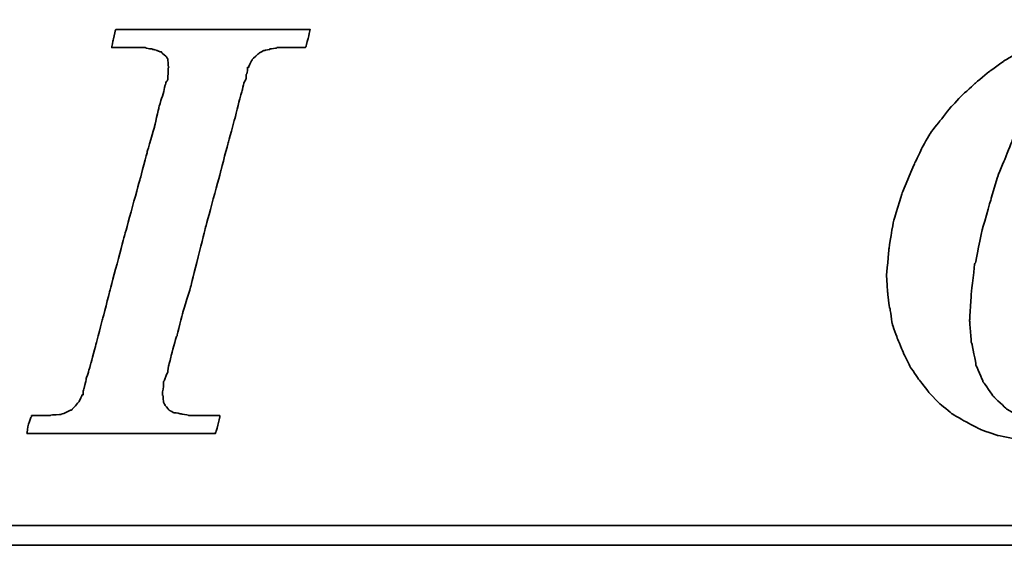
# Model space of a CAD drawing. Header units: millimetres. Extents: x 423 to 724, y 91 to 204.
# Tile 31 of 52: x 655.93 to 661.48, y 125.49 to 128.46. Entities that reach past the tile are written whole.
import ezdxf

# ---------------------------------------------------------------- set-up
doc = ezdxf.new("R2010")
doc.units = ezdxf.units.MM
doc.layers.add('DIM', color=4, linetype='Continuous')
doc.layers.add('layer 1', color=7, linetype='Continuous')

# ---------------------------------------------------------------- blocks, each defined once
blk = doc.blocks.new('TBI MOTION logo(完整正式版)')
at = {"layer": 'layer 1', "color": 22, "lineweight": 35}
for points, knots in [([(-11.34375, -6.98375), (-11.34375, -6.98375), (-10.91375, -7.43875), (-10.91375, -7.43875), (-10.91375, -7.43875), (-10.91375, -7.43875), (-10.38625, -7.87125), (-10.38625, -7.87125), (-10.38625, -7.87125), (-10.38625, -7.87125), (-9.81125, -8.20375), (-9.81125, -8.20375), (-9.81125, -8.20375), (-9.81125, -8.20375), (-9.21125, -8.51875), (-9.21125, -8.51875), (-9.21125, -8.51875), (-9.21125, -8.51875), (-8.51625, -8.75875), (-8.51625, -8.75875), (-8.51625, -8.75875), (-8.51625, -8.75875), (-7.77125, -8.90375), (-7.77125, -8.90375), (-7.77125, -8.90375), (-7.77125, -8.90375), (-6.97875, -8.99875), (-6.97875, -8.99875), (-6.97875, -8.99875), (-6.97875, -8.99875), (-6.14125, -9.02375), (-6.14125, -9.02375), (-6.14125, -9.02375), (-6.14125, -9.02375), (-5.37125, -8.99875), (-5.37125, -8.99875), (-5.37125, -8.99875), (-5.37125, -8.99875), (-4.65375, -8.94875), (-4.65375, -8.94875), (-4.65375, -8.94875), (-4.65375, -8.94875), (-3.93375, -8.80625), (-3.93375, -8.80625), (-3.93375, -8.80625), (-3.93375, -8.80625), (-3.21375, -8.66375), (-3.21375, -8.66375), (-3.21375, -8.66375), (-3.21375, -8.66375), (-2.49375, -8.39875), (-2.49375, -8.39875), (-2.49375, -8.39875), (-2.49375, -8.39875), (-1.79875, -8.13375), (-1.79875, -8.13375), (-1.79875, -8.13375), (-1.79875, -8.13375), (-1.17375, -7.84375), (-1.17375, -7.84375), (-1.17375, -7.84375), (-1.17375, -7.84375), (-0.52375, -7.46375), (-0.52375, -7.46375), (-0.52375, -7.46375), (-0.52375, -7.46375), (0.10124, -7.07875), (0.10124, -7.07875), (0.10124, -7.07875), (0.10124, -7.07875), (0.67625, -6.62375), (0.67625, -6.62375), (0.67625, -6.62375), (0.67625, -6.62375), (1.24874, -6.14375), (1.24874, -6.14375), (1.24874, -6.14375), (1.24874, -6.14375), (1.72874, -5.64125), (1.72874, -5.64125), (1.72874, -5.64125), (1.72874, -5.64125), (2.18624, -5.06375), (2.18624, -5.06375), (2.18624, -5.06375), (2.18624, -5.06375), (2.61625, -4.48874), (2.61625, -4.48874), (2.61625, -4.48874), (2.61625, -4.48874), (3.00125, -3.83874), (3.00125, -3.83874), (3.00125, -3.83874), (3.00125, -3.83874), (3.36124, -3.21374), (3.36124, -3.21374), (3.36124, -3.21374), (3.36124, -3.21374), (3.84374, -1.99125), (3.84374, -1.99125), (3.84374, -1.99125), (3.84374, -1.99125), (4.22625, -0.81875), (4.22625, -0.81875), (4.22625, -0.81875), (4.22625, -0.81875), (4.39125, 0.45624), (4.39125, 0.45624), (4.39125, 0.45624), (4.39125, 0.45624), (4.48874, 1.70124), (4.48874, 1.70124), (4.48874, 1.70124), (4.48874, 1.70124), (4.43874, 2.44625), (4.43874, 2.44625), (4.43874, 2.44625), (4.43874, 2.44625), (4.36874, 3.14125), (4.36874, 3.14125), (4.36874, 3.14125), (4.36874, 3.14125), (4.25125, 3.81125), (4.25125, 3.81125), (4.25125, 3.81125), (4.25125, 3.81125), (4.03124, 4.41125), (4.03124, 4.41125), (4.03124, 4.41125), (4.03124, 4.41125), (3.74374, 5.01125), (3.74374, 5.01125), (3.74374, 5.01125), (3.74374, 5.01125), (3.43124, 5.58875), (3.43124, 5.58875), (3.43124, 5.58875), (3.43124, 5.58875), (3.02625, 6.09125), (3.02625, 6.09125), (3.02625, 6.09125), (3.02625, 6.09125), (2.59374, 6.54875), (2.59374, 6.54875), (2.59374, 6.54875), (2.59374, 6.54875), (2.09124, 6.98125), (2.09124, 6.98125), (2.09124, 6.98125), (2.09124, 6.98125), (1.56124, 7.36625), (1.56124, 7.36625), (1.56124, 7.36625), (1.56124, 7.36625), (0.98624, 7.67625), (0.98624, 7.67625), (0.98624, 7.67625), (0.98624, 7.67625), (0.38624, 7.96375), (0.38624, 7.96375), (0.38624, 7.96375), (0.38624, 7.96375), (-0.25875, 8.15625), (-0.25875, 8.15625), (-0.25875, 8.15625), (-0.25875, 8.15625), (-0.98125, 8.30125), (-0.98125, 8.30125), (-0.98125, 8.30125), (-0.98125, 8.30125), (-1.70124, 8.37125), (-1.70124, 8.37125), (-1.70124, 8.37125), (-1.70124, 8.37125), (-2.49375, 8.39624), (-2.49375, 8.39624), (-2.49375, 8.39624), (-2.49375, 8.39624), (-3.28625, 8.37125), (-3.28625, 8.37125), (-3.28625, 8.37125), (-3.28625, 8.37125), (-4.05125, 8.32125), (-4.05125, 8.32125), (-4.05125, 8.32125), (-4.05125, 8.32125), (-4.77375, 8.18125), (-4.77375, 8.18125), (-4.77375, 8.18125), (-4.77375, 8.18125), (-5.51625, 7.96375), (-5.51625, 7.96375), (-5.51625, 7.96375), (-5.51625, 7.96375), (-6.21125, 7.72625), (-6.21125, 7.72625), (-6.21125, 7.72625), (-6.21125, 7.72625), (-6.92875, 7.43625), (-6.92875, 7.43625), (-6.92875, 7.43625), (-6.92875, 7.43625), (-7.57875, 7.10125), (-7.57875, 7.10125), (-7.57875, 7.10125), (-7.57875, 7.10125), (-8.24875, 6.69125), (-8.24875, 6.69125), (-8.24875, 6.69125), (-8.24875, 6.69125), (-8.84875, 6.26125), (-8.84875, 6.26125), (-8.84875, 6.26125), (-8.84875, 6.26125), (-9.42625, 5.78125), (-9.42625, 5.78125), (-9.42625, 5.78125), (-9.42625, 5.78125), (-9.95375, 5.30125), (-9.95375, 5.30125), (-9.95375, 5.30125), (-9.95375, 5.30125), (-10.43375, 4.79624), (-10.43375, 4.79624), (-10.43375, 4.79624), (-10.43375, 4.79624), (-10.88875, 4.22125), (-10.88875, 4.22125), (-10.88875, 4.22125), (-10.88875, 4.22125), (-11.29875, 3.69375), (-11.29875, 3.69375), (-11.29875, 3.69375), (-11.29875, 3.69375), (-11.63375, 3.09125), (-11.63375, 3.09125), (-11.63375, 3.09125), (-11.63375, 3.09125), (-11.91875, 2.49625), (-11.91875, 2.49625), (-11.91875, 2.49625), (-11.91875, 2.49625), (-12.44875, 1.24625), (-12.44875, 1.24625), (-12.44875, 1.24625), (-12.44875, 1.24625), (-12.80875, 0.06874), (-12.80875, 0.06874), (-12.80875, 0.06874), (-12.80875, 0.06874), (-12.99875, -1.07875), (-12.99875, -1.07875), (-12.99875, -1.07875), (-12.99875, -1.07875), (-13.09375, -2.18375), (-13.09375, -2.18375), (-13.09375, -2.18375), (-13.09375, -2.18375), (-13.04875, -2.85375), (-13.04875, -2.85375), (-13.04875, -2.85375), (-13.04875, -2.85375), (-12.97375, -3.50375), (-12.97375, -3.50375), (-12.97375, -3.50375), (-12.97375, -3.50375), (-12.95375, -3.50375), (-12.95375, -3.50375), (-12.95375, -3.50375), (-12.95375, -3.50375), (-12.85375, -4.17375), (-12.85375, -4.17375), (-12.85375, -4.17375), (-12.85375, -4.17375), (-12.63875, -4.77624), (-12.63875, -4.77624), (-12.63875, -4.77624), (-12.63875, -4.77624), (-12.39875, -5.35125), (-12.39875, -5.35125), (-12.39875, -5.35125), (-12.39875, -5.35125), (-12.11375, -5.92875), (-12.11375, -5.92875), (-12.11375, -5.92875), (-12.11375, -5.92875), (-11.75375, -6.45375), (-11.75375, -6.45375), (-11.75375, -6.45375), (-11.75375, -6.45375), (-11.34375, -6.98375), (-11.34375, -6.98375)], [0, 0, 0, 0, 0.01369863, 0.01369863, 0.01369863, 0.01369864, 0.02739726, 0.02739726, 0.02739726, 0.02739727, 0.04109589, 0.04109589, 0.04109589, 0.0410959, 0.05479452, 0.05479452, 0.05479452, 0.05479453, 0.06849315, 0.06849315, 0.06849315, 0.06849316, 0.08219178, 0.08219178, 0.08219178, 0.08219179, 0.09589041, 0.09589041, 0.09589041, 0.09589042, 0.10958904, 0.10958904, 0.10958904, 0.10958905, 0.12328767, 0.12328767, 0.12328767, 0.12328768, 0.1369863, 0.1369863, 0.1369863, 0.13698631, 0.15068493, 0.15068493, 0.15068493, 0.15068494, 0.16438356, 0.16438356, 0.16438356, 0.16438357, 0.17808219, 0.17808219, 0.17808219, 0.1780822, 0.19178082, 0.19178082, 0.19178082, 0.19178083, 0.20547945, 0.20547945, 0.20547945, 0.20547946, 0.21917808, 0.21917808, 0.21917808, 0.21917809, 0.23287671, 0.23287671, 0.23287671, 0.23287672, 0.24657534, 0.24657534, 0.24657534, 0.24657535, 0.26027397, 0.26027397, 0.26027397, 0.26027398, 0.2739726, 0.2739726, 0.2739726, 0.27397261, 0.28767123, 0.28767123, 0.28767123, 0.28767124, 0.30136986, 0.30136986, 0.30136986, 0.30136987, 0.31506849, 0.31506849, 0.31506849, 0.3150685, 0.32876712, 0.32876712, 0.32876712, 0.32876713, 0.34246575, 0.34246575, 0.34246575, 0.34246576, 0.35616438, 0.35616438, 0.35616438, 0.35616439, 0.36986301, 0.36986301, 0.36986301, 0.36986302, 0.38356164, 0.38356164, 0.38356164, 0.38356165, 0.39726027, 0.39726027, 0.39726027, 0.39726028, 0.4109589, 0.4109589, 0.4109589, 0.41095891, 0.42465753, 0.42465753, 0.42465753, 0.42465754, 0.43835616, 0.43835616, 0.43835616, 0.43835617, 0.45205479, 0.45205479, 0.45205479, 0.4520548, 0.46575342, 0.46575342, 0.46575342, 0.46575343, 0.47945205, 0.47945205, 0.47945205, 0.47945206, 0.49315068, 0.49315068, 0.49315068, 0.49315069, 0.50684932, 0.50684932, 0.50684932, 0.50684933, 0.52054795, 0.52054795, 0.52054795, 0.52054796, 0.53424658, 0.53424658, 0.53424658, 0.53424659, 0.54794521, 0.54794521, 0.54794521, 0.54794522, 0.56164384, 0.56164384, 0.56164384, 0.56164385, 0.57534247, 0.57534247, 0.57534247, 0.57534248, 0.5890411, 0.5890411, 0.5890411, 0.58904111, 0.60273973, 0.60273973, 0.60273973, 0.60273974, 0.61643836, 0.61643836, 0.61643836, 0.61643837, 0.63013699, 0.63013699, 0.63013699, 0.630137, 0.64383562, 0.64383562, 0.64383562, 0.64383563, 0.65753425, 0.65753425, 0.65753425, 0.65753426, 0.67123288, 0.67123288, 0.67123288, 0.67123289, 0.68493151, 0.68493151, 0.68493151, 0.68493152, 0.69863014, 0.69863014, 0.69863014, 0.69863015, 0.71232877, 0.71232877, 0.71232877, 0.71232878, 0.7260274, 0.7260274, 0.7260274, 0.72602741, 0.73972603, 0.73972603, 0.73972603, 0.73972604, 0.75342466, 0.75342466, 0.75342466, 0.75342467, 0.76712329, 0.76712329, 0.76712329, 0.7671233, 0.78082192, 0.78082192, 0.78082192, 0.78082193, 0.79452055, 0.79452055, 0.79452055, 0.79452056, 0.80821918, 0.80821918, 0.80821918, 0.80821919, 0.82191781, 0.82191781, 0.82191781, 0.82191782, 0.83561644, 0.83561644, 0.83561644, 0.83561645, 0.84931507, 0.84931507, 0.84931507, 0.84931508, 0.8630137, 0.8630137, 0.8630137, 0.86301371, 0.87671233, 0.87671233, 0.87671233, 0.87671234, 0.89041096, 0.89041096, 0.89041096, 0.89041097, 0.90410959, 0.90410959, 0.90410959, 0.9041096, 0.91780822, 0.91780822, 0.91780822, 0.91780823, 0.93150685, 0.93150685, 0.93150685, 0.93150686, 0.94520548, 0.94520548, 0.94520548, 0.94520549, 0.95890411, 0.95890411, 0.95890411, 0.95890412, 0.97260274, 0.97260274, 0.97260274, 0.97260275, 0.98630137, 0.98630137, 0.98630137, 0.98630138, 1, 1, 1, 1]), ([(-40.59125, -7.94375), (-40.59125, -7.94375), (-40.97375, -7.94375), (-40.97375, -7.94375), (-40.97375, -7.94375), (-40.97375, -7.94375), (-41.38125, -7.94375), (-41.38125, -7.94375), (-41.38125, -7.94375), (-41.38125, -7.94375), (-41.54875, -7.94375), (-41.54875, -7.94375), (-41.54875, -7.94375), (-41.54875, -7.94375), (-41.59875, -7.94375), (-41.59875, -7.94375), (-41.59875, -7.94375), (-41.59875, -7.94375), (-41.88375, -7.94375), (-41.88375, -7.94375), (-41.88375, -7.94375), (-41.88375, -7.94375), (-41.90875, -7.91875), (-41.90875, -7.91875), (-41.90875, -7.91875), (-41.90875, -7.91875), (-42.19875, -7.87125), (-42.19875, -7.87125), (-42.19875, -7.87125), (-42.19875, -7.87125), (-42.43875, -7.82375), (-42.43875, -7.82375), (-42.43875, -7.82375), (-42.43875, -7.82375), (-42.45875, -7.82375), (-42.45875, -7.82375), (-42.45875, -7.82375), (-42.45875, -7.82375), (-42.48625, -7.82375), (-42.48625, -7.82375), (-42.48625, -7.82375), (-42.48625, -7.82375), (-42.67625, -7.72375), (-42.67625, -7.72375), (-42.67625, -7.72375), (-42.67625, -7.72375), (-42.70125, -7.70375), (-42.70125, -7.70375), (-42.70125, -7.70375), (-42.70125, -7.70375), (-42.72375, -7.67875), (-42.72375, -7.67875), (-42.72375, -7.67875), (-42.72375, -7.67875), (-42.86875, -7.48875), (-42.86875, -7.48875), (-42.86875, -7.48875), (-42.86875, -7.48875), (-42.89375, -7.43875), (-42.89375, -7.43875), (-42.89375, -7.43875), (-42.89375, -7.43875), (-42.91875, -7.38875), (-42.91875, -7.38875), (-42.91875, -7.38875), (-42.91875, -7.38875), (-42.93875, -7.12875), (-42.93875, -7.12875), (-42.93875, -7.12875), (-42.93875, -7.12875), (-42.96375, -7.10375), (-42.96375, -7.10375), (-42.96375, -7.10375), (-42.96375, -7.10375), (-42.96375, -7.05375), (-42.96375, -7.05375), (-42.96375, -7.05375), (-42.96375, -7.05375), (-42.96375, -7.00875), (-42.96375, -7.00875), (-42.96375, -7.00875), (-42.96375, -7.00875), (-42.91875, -6.69625), (-42.91875, -6.69625), (-42.91875, -6.69625), (-42.91875, -6.69625), (-42.91875, -6.62375), (-42.91875, -6.62375), (-42.91875, -6.62375), (-42.91875, -6.62375), (-42.91875, -6.59625), (-42.91875, -6.59625), (-42.91875, -6.59625), (-42.91875, -6.59625), (-42.91875, -6.57375), (-42.91875, -6.57375), (-42.91875, -6.57375), (-42.91875, -6.57375), (-42.91875, -6.52875), (-42.91875, -6.52875), (-42.91875, -6.52875), (-42.91875, -6.52875), (-42.89375, -6.50375), (-42.89375, -6.50375), (-42.89375, -6.50375), (-42.89375, -6.50375), (-42.84375, -6.38375), (-42.84375, -6.38375), (-42.84375, -6.38375), (-42.84375, -6.38375), (-42.84375, -6.35875), (-42.84375, -6.35875), (-42.84375, -6.35875), (-42.84375, -6.35875), (-42.74625, -6.14375), (-42.74625, -6.14375), (-42.74625, -6.14375), (-42.74625, -6.14375), (-42.70125, -5.85375), (-42.70125, -5.85375), (-42.70125, -5.85375), (-42.70125, -5.85375), (-42.60375, -5.47125), (-42.60375, -5.47125), (-42.60375, -5.47125), (-42.60375, -5.47125), (-42.60375, -5.44875), (-42.60375, -5.44875), (-42.60375, -5.44875), (-42.60375, -5.44875), (-42.38875, -4.67875), (-42.38875, -4.67875), (-42.38875, -4.67875), (-42.38875, -4.67875), (-42.36375, -4.65375), (-42.36375, -4.65375), (-42.36375, -4.65375), (-42.36375, -4.65375), (-42.12375, -3.69625), (-42.12375, -3.69625), (-42.12375, -3.69625), (-42.12375, -3.69625), (-42.12375, -3.67374), (-42.12375, -3.67374), (-42.12375, -3.67374), (-42.12375, -3.67374), (-41.78875, -2.59374), (-41.78875, -2.59374), (-41.78875, -2.59374), (-41.78875, -2.59374), (-41.18875, -0.19375), (-41.18875, -0.19375), (-41.18875, -0.19375), (-41.18875, -0.19375), (-40.54375, 2.20624), (-40.54375, 2.20624), (-40.54375, 2.20624), (-40.54375, 2.20624), (-40.25375, 3.30875), (-40.25375, 3.30875), (-40.25375, 3.30875), (-40.25375, 3.30875), (-39.98875, 4.27125), (-39.98875, 4.27125), (-39.98875, 4.27125), (-39.98875, 4.27125), (-39.77375, 5.13125), (-39.77375, 5.13125), (-39.77375, 5.13125), (-39.77375, 5.13125), (-39.67875, 5.47125), (-39.67875, 5.47125), (-39.67875, 5.47125), (-39.67875, 5.47125), (-39.60375, 5.75625), (-39.60375, 5.75625), (-39.60375, 5.75625), (-39.60375, 5.75625), (-39.60375, 5.78125), (-39.60375, 5.78125), (-39.60375, 5.78125), (-39.60375, 5.78125), (-39.50875, 5.97125), (-39.50875, 5.97125), (-39.50875, 5.97125), (-39.50875, 5.97125), (-39.50875, 6.13875), (-39.50875, 6.13875), (-39.50875, 6.13875), (-39.50875, 6.13875), (-39.48625, 6.16625), (-39.48625, 6.16625), (-39.48625, 6.16625), (-39.48625, 6.16625), (-39.46125, 6.28625), (-39.46125, 6.28625), (-39.46125, 6.28625), (-39.46125, 6.28625), (-39.46125, 6.42625), (-39.46125, 6.42625), (-39.46125, 6.42625), (-39.46125, 6.42625), (-39.41375, 6.42625), (-39.41375, 6.42625), (-39.41375, 6.42625), (-39.41375, 6.42625), (-39.29375, 6.69125), (-39.29375, 6.69125), (-39.29375, 6.69125), (-39.29375, 6.69125), (-39.26875, 6.74125), (-39.26875, 6.74125), (-39.26875, 6.74125), (-39.26875, 6.74125), (-39.24375, 6.76625), (-39.24375, 6.76625), (-39.24375, 6.76625), (-39.24375, 6.76625), (-38.98375, 7.00624), (-38.98375, 7.00624), (-38.98375, 7.00624), (-38.98375, 7.00624), (-38.95625, 7.02624), (-38.95625, 7.02624), (-38.95625, 7.02624), (-38.95625, 7.02624), (-38.78875, 7.12624), (-38.78875, 7.12624), (-38.78875, 7.12624), (-38.78875, 7.12624), (-38.76375, 7.12624), (-38.76375, 7.12624), (-38.76375, 7.12624), (-38.76375, 7.12624), (-38.74375, 7.12624), (-38.74375, 7.12624), (-38.74375, 7.12624), (-38.74375, 7.12624), (-38.52875, 7.17125), (-38.52875, 7.17125), (-38.52875, 7.17125), (-38.52875, 7.17125), (-38.52875, 7.19624), (-38.52875, 7.19624), (-38.52875, 7.19624), (-38.52875, 7.19624), (-38.50375, 7.19624), (-38.50375, 7.19624), (-38.50375, 7.19624), (-38.50375, 7.19624), (-38.26125, 7.21875), (-38.26125, 7.21875), (-38.26125, 7.21875), (-38.26125, 7.21875), (-38.23875, 7.24624), (-38.23875, 7.24624), (-38.23875, 7.24624), (-38.23875, 7.24624), (-38.21625, 7.24624), (-38.21625, 7.24624), (-38.21625, 7.24624), (-38.21625, 7.24624), (-38.18875, 7.24624), (-38.18875, 7.24624), (-38.18875, 7.24624), (-38.18875, 7.24624), (-37.90375, 7.24624), (-37.90375, 7.24624), (-37.90375, 7.24624), (-37.90375, 7.24624), (-37.85375, 7.24624), (-37.85375, 7.24624), (-37.85375, 7.24624), (-37.85375, 7.24624), (-37.75875, 7.24624), (-37.75875, 7.24624), (-37.75875, 7.24624), (-37.75875, 7.24624), (-37.42375, 7.24624), (-37.42375, 7.24624), (-37.42375, 7.24624), (-37.42375, 7.24624), (-37.08875, 7.24624), (-37.08875, 7.24624), (-37.08875, 7.24624), (-37.08875, 7.24624), (-37.06375, 7.24624), (-37.06375, 7.24624), (-37.06375, 7.24624), (-37.06375, 7.24624), (-37.06375, 7.26624), (-37.06375, 7.26624), (-37.06375, 7.26624), (-37.06375, 7.26624), (-37.03875, 7.29125), (-37.03875, 7.29125), (-37.03875, 7.29125), (-37.03875, 7.29125), (-37.03875, 7.31625), (-37.03875, 7.31625), (-37.03875, 7.31625), (-37.03875, 7.31625), (-36.94125, 7.67625), (-36.94125, 7.67625), (-36.94125, 7.67625), (-36.94125, 7.67625), (-36.86875, 7.98625), (-36.86875, 7.98625), (-36.86875, 7.98625), (-36.86875, 7.98625), (-36.98875, 7.98625), (-36.98875, 7.98625), (-36.98875, 7.98625), (-36.98875, 7.98625), (-37.42375, 7.98625), (-37.42375, 7.98625), (-37.42375, 7.98625), (-37.42375, 7.98625), (-37.94875, 7.98625), (-37.94875, 7.98625), (-37.94875, 7.98625), (-37.94875, 7.98625), (-38.57375, 7.98625), (-38.57375, 7.98625), (-38.57375, 7.98625), (-38.57375, 7.98625), (-39.29375, 7.98625), (-39.29375, 7.98625), (-39.29375, 7.98625), (-39.29375, 7.98625), (-40.82875, 7.98625), (-40.82875, 7.98625), (-40.82875, 7.98625), (-40.82875, 7.98625), (-42.36375, 7.98625), (-42.36375, 7.98625), (-42.36375, 7.98625), (-42.36375, 7.98625), (-43.08375, 7.98625), (-43.08375, 7.98625), (-43.08375, 7.98625), (-43.08375, 7.98625), (-43.70875, 7.98625), (-43.70875, 7.98625), (-43.70875, 7.98625), (-43.70875, 7.98625), (-44.23375, 7.98625), (-44.23375, 7.98625), (-44.23375, 7.98625), (-44.23375, 7.98625), (-44.66875, 7.98625), (-44.66875, 7.98625), (-44.66875, 7.98625), (-44.66875, 7.98625), (-44.88375, 7.98625), (-44.88375, 7.98625), (-44.88375, 7.98625), (-44.88375, 7.98625), (-44.90875, 7.94125), (-44.90875, 7.94125), (-44.90875, 7.94125), (-44.90875, 7.94125), (-44.90875, 7.91625), (-44.90875, 7.91625), (-44.90875, 7.91625), (-44.90875, 7.91625), (-45.00375, 7.55625), (-45.00375, 7.55625), (-45.00375, 7.55625), (-45.00375, 7.55625), (-45.05375, 7.24624), (-45.05375, 7.24624), (-45.05375, 7.24624), (-45.05375, 7.24624), (-44.61875, 7.24624), (-44.61875, 7.24624), (-44.61875, 7.24624), (-44.61875, 7.24624), (-44.11375, 7.24624), (-44.11375, 7.24624), (-44.11375, 7.24624), (-44.11375, 7.24624), (-43.99375, 7.24624), (-43.99375, 7.24624), (-43.99375, 7.24624), (-43.99375, 7.24624), (-43.94625, 7.24624), (-43.94625, 7.24624), (-43.94625, 7.24624), (-43.94625, 7.24624), (-43.92374, 7.24624), (-43.92374, 7.24624), (-43.92374, 7.24624), (-43.92374, 7.24624), (-43.65875, 7.24624), (-43.65875, 7.24624), (-43.65875, 7.24624), (-43.65875, 7.24624), (-43.63875, 7.21875), (-43.63875, 7.21875), (-43.63875, 7.21875), (-43.63875, 7.21875), (-43.46875, 7.19624), (-43.46875, 7.19624), (-43.46875, 7.19624), (-43.46875, 7.19624), (-43.39875, 7.19624), (-43.39875, 7.19624), (-43.39875, 7.19624), (-43.39875, 7.19624), (-43.37125, 7.17125), (-43.37125, 7.17125), (-43.37125, 7.17125), (-43.37125, 7.17125), (-43.34875, 7.17125), (-43.34875, 7.17125), (-43.34875, 7.17125), (-43.34875, 7.17125), (-43.20375, 7.12624), (-43.20375, 7.12624), (-43.20375, 7.12624), (-43.20375, 7.12624), (-43.05875, 7.07624), (-43.05875, 7.07624), (-43.05875, 7.07624), (-43.05875, 7.07624), (-43.01375, 7.07624), (-43.01375, 7.07624), (-43.01375, 7.07624), (-43.01375, 7.07624), (-42.98875, 7.02624), (-42.98875, 7.02624), (-42.98875, 7.02624), (-42.98875, 7.02624), (-42.79875, 6.86125), (-42.79875, 6.86125), (-42.79875, 6.86125), (-42.79875, 6.86125), (-42.77375, 6.81125), (-42.77375, 6.81125), (-42.77375, 6.81125), (-42.77375, 6.81125), (-42.74625, 6.76625), (-42.74625, 6.76625), (-42.74625, 6.76625), (-42.74625, 6.76625), (-42.72375, 6.47625), (-42.72375, 6.47625), (-42.72375, 6.47625), (-42.72375, 6.47625), (-42.70125, 6.45124), (-42.70125, 6.45124), (-42.70125, 6.45124), (-42.70125, 6.45124), (-42.70125, 6.42625), (-42.70125, 6.42625), (-42.70125, 6.42625), (-42.70125, 6.42625), (-42.72375, 6.40625), (-42.72375, 6.40625), (-42.72375, 6.40625), (-42.72375, 6.40625), (-42.74625, 5.97125), (-42.74625, 5.97125), (-42.74625, 5.97125), (-42.74625, 5.97125), (-42.74625, 5.94625), (-42.74625, 5.94625), (-42.74625, 5.94625), (-42.74625, 5.94625), (-42.74625, 5.92625), (-42.74625, 5.92625), (-42.74625, 5.92625), (-42.74625, 5.92625), (-42.77375, 5.87625), (-42.77375, 5.87625), (-42.77375, 5.87625), (-42.77375, 5.87625), (-42.81875, 5.80625), (-42.81875, 5.80625), (-42.81875, 5.80625), (-42.81875, 5.80625), (-42.86875, 5.63625), (-42.86875, 5.63625), (-42.86875, 5.63625), (-42.86875, 5.63625), (-42.91875, 5.39625), (-42.91875, 5.39625), (-42.91875, 5.39625), (-42.91875, 5.39625), (-42.91875, 5.37124), (-42.91875, 5.37124), (-42.91875, 5.37124), (-42.91875, 5.37124), (-43.01375, 5.10874), (-43.01375, 5.10874), (-43.01375, 5.10874), (-43.01375, 5.10874), (-43.10875, 4.77124), (-43.10875, 4.77124), (-43.10875, 4.77124), (-43.10875, 4.77124), (-43.29875, 3.95625), (-43.29875, 3.95625), (-43.29875, 3.95625), (-43.29875, 3.95625), (-43.58875, 2.95125), (-43.58875, 2.95125), (-43.58875, 2.95125), (-43.58875, 2.95125), (-43.87375, 1.87125), (-43.87375, 1.87125), (-43.87375, 1.87125), (-43.87375, 1.87125), (-44.52625, -0.50374), (-44.52625, -0.50374), (-44.52625, -0.50374), (-44.52625, -0.50374), (-45.14875, -2.85375), (-45.14875, -2.85375), (-45.14875, -2.85375), (-45.14875, -2.85375), (-45.43375, -3.95875), (-45.43375, -3.95875), (-45.43375, -3.95875), (-45.43375, -3.95875), (-45.69875, -4.96875), (-45.69875, -4.96875), (-45.69875, -4.96875), (-45.69875, -4.96875), (-45.91375, -5.78375), (-45.91375, -5.78375), (-45.91375, -5.78375), (-45.91375, -5.78375), (-46.01375, -6.11875), (-46.01375, -6.11875), (-46.01375, -6.11875), (-46.01375, -6.11875), (-46.01375, -6.14375), (-46.01375, -6.14375), (-46.01375, -6.14375), (-46.01375, -6.14375), (-46.10875, -6.40875), (-46.10875, -6.40875), (-46.10875, -6.40875), (-46.10875, -6.40875), (-46.15375, -6.64875), (-46.15375, -6.64875), (-46.15375, -6.64875), (-46.15375, -6.64875), (-46.20375, -6.83875), (-46.20375, -6.83875), (-46.20375, -6.83875), (-46.20375, -6.83875), (-46.22875, -6.93375), (-46.22875, -6.93375), (-46.22875, -6.93375), (-46.22875, -6.93375), (-46.22875, -7.07875), (-46.22875, -7.07875), (-46.22875, -7.07875), (-46.22875, -7.07875), (-46.27375, -7.07875), (-46.27375, -7.07875), (-46.27375, -7.07875), (-46.27375, -7.07875), (-46.39375, -7.34375), (-46.39375, -7.34375), (-46.39375, -7.34375), (-46.39375, -7.34375), (-46.39375, -7.36875), (-46.39375, -7.36875), (-46.39375, -7.36875), (-46.39375, -7.36875), (-46.42125, -7.38875), (-46.42125, -7.38875), (-46.42125, -7.38875), (-46.42125, -7.38875), (-46.68375, -7.67875), (-46.68375, -7.67875), (-46.68375, -7.67875), (-46.68375, -7.67875), (-46.70875, -7.70375), (-46.70875, -7.70375), (-46.70875, -7.70375), (-46.70875, -7.70375), (-46.75375, -7.72375), (-46.75375, -7.72375), (-46.75375, -7.72375), (-46.75375, -7.72375), (-47.08875, -7.87125), (-47.08875, -7.87125), (-47.08875, -7.87125), (-47.08875, -7.87125), (-47.11625, -7.87125), (-47.11625, -7.87125), (-47.11625, -7.87125), (-47.11625, -7.87125), (-47.13875, -7.89375), (-47.13875, -7.89375), (-47.13875, -7.89375), (-47.13875, -7.89375), (-47.56875, -7.91875), (-47.56875, -7.91875), (-47.56875, -7.91875), (-47.56875, -7.91875), (-47.59625, -7.94375), (-47.59625, -7.94375), (-47.59625, -7.94375), (-47.59625, -7.94375), (-47.64375, -7.94375), (-47.64375, -7.94375), (-47.64375, -7.94375), (-47.64375, -7.94375), (-47.73625, -7.94375), (-47.73625, -7.94375), (-47.73625, -7.94375), (-47.73625, -7.94375), (-48.07375, -7.94375), (-48.07375, -7.94375), (-48.07375, -7.94375), (-48.07375, -7.94375), (-48.36125, -7.94375), (-48.36125, -7.94375), (-48.36125, -7.94375), (-48.36125, -7.94375), (-48.36125, -7.96625), (-48.36125, -7.96625), (-48.36125, -7.96625), (-48.36125, -7.96625), (-48.36125, -7.99125), (-48.36125, -7.99125), (-48.36125, -7.99125), (-48.36125, -7.99125), (-48.38875, -8.01375), (-48.38875, -8.01375), (-48.38875, -8.01375), (-48.38875, -8.01375), (-48.50875, -8.34875), (-48.50875, -8.34875), (-48.50875, -8.34875), (-48.50875, -8.34875), (-48.55375, -8.68625), (-48.55375, -8.68625), (-48.55375, -8.68625), (-48.55375, -8.68625), (-48.45875, -8.68625), (-48.45875, -8.68625), (-48.45875, -8.68625), (-48.45875, -8.68625), (-48.07375, -8.68625), (-48.07375, -8.68625), (-48.07375, -8.68625), (-48.07375, -8.68625), (-47.52375, -8.68625), (-47.52375, -8.68625), (-47.52375, -8.68625), (-47.52375, -8.68625), (-46.92375, -8.68625), (-46.92375, -8.68625), (-46.92375, -8.68625), (-46.92375, -8.68625), (-46.25375, -8.68625), (-46.25375, -8.68625), (-46.25375, -8.68625), (-46.25375, -8.68625), (-46.20375, -8.68625), (-46.20375, -8.68625), (-46.20375, -8.68625), (-46.20375, -8.68625), (-44.71375, -8.68625), (-44.71375, -8.68625), (-44.71375, -8.68625), (-44.71375, -8.68625), (-43.22875, -8.68625), (-43.22875, -8.68625), (-43.22875, -8.68625), (-43.22875, -8.68625), (-42.55875, -8.68625), (-42.55875, -8.68625), (-42.55875, -8.68625), (-42.55875, -8.68625), (-42.50875, -8.68625), (-42.50875, -8.68625), (-42.50875, -8.68625), (-42.50875, -8.68625), (-41.93375, -8.68625), (-41.93375, -8.68625), (-41.93375, -8.68625), (-41.93375, -8.68625), (-41.38125, -8.68625), (-41.38125, -8.68625), (-41.38125, -8.68625), (-41.38125, -8.68625), (-40.97375, -8.68625), (-40.97375, -8.68625), (-40.97375, -8.68625), (-40.97375, -8.68625), (-40.78125, -8.68625), (-40.78125, -8.68625), (-40.78125, -8.68625), (-40.78125, -8.68625), (-40.78125, -8.63875), (-40.78125, -8.63875), (-40.78125, -8.63875), (-40.78125, -8.63875), (-40.75875, -8.63875), (-40.75875, -8.63875), (-40.75875, -8.63875), (-40.75875, -8.63875), (-40.66375, -8.27875), (-40.66375, -8.27875), (-40.66375, -8.27875), (-40.66375, -8.27875), (-40.59125, -7.94375), (-40.59125, -7.94375)], [0, 0, 0, 0, 0.00558659, 0.00558659, 0.00558659, 0.0055866, 0.01117318, 0.01117318, 0.01117318, 0.01117319, 0.01675978, 0.01675978, 0.01675978, 0.01675979, 0.02234637, 0.02234637, 0.02234637, 0.02234638, 0.02793296, 0.02793296, 0.02793296, 0.02793297, 0.03351955, 0.03351955, 0.03351955, 0.03351956, 0.03910615, 0.03910615, 0.03910615, 0.03910616, 0.04469274, 0.04469274, 0.04469274, 0.04469275, 0.05027933, 0.05027933, 0.05027933, 0.05027934, 0.05586592, 0.05586592, 0.05586592, 0.05586593, 0.06145251, 0.06145251, 0.06145251, 0.06145252, 0.06703911, 0.06703911, 0.06703911, 0.06703912, 0.0726257, 0.0726257, 0.0726257, 0.07262571, 0.07821229, 0.07821229, 0.07821229, 0.0782123, 0.08379888, 0.08379888, 0.08379888, 0.08379889, 0.08938547, 0.08938547, 0.08938547, 0.08938548, 0.09497207, 0.09497207, 0.09497207, 0.09497208, 0.10055866, 0.10055866, 0.10055866, 0.10055867, 0.10614525, 0.10614525, 0.10614525, 0.10614526, 0.11173184, 0.11173184, 0.11173184, 0.11173185, 0.11731844, 0.11731844, 0.11731844, 0.11731845, 0.12290503, 0.12290503, 0.12290503, 0.12290504, 0.12849162, 0.12849162, 0.12849162, 0.12849163, 0.13407821, 0.13407821, 0.13407821, 0.13407822, 0.1396648, 0.1396648, 0.1396648, 0.13966481, 0.1452514, 0.1452514, 0.1452514, 0.14525141, 0.15083799, 0.15083799, 0.15083799, 0.150838, 0.15642458, 0.15642458, 0.15642458, 0.15642459, 0.16201117, 0.16201117, 0.16201117, 0.16201118, 0.16759777, 0.16759777, 0.16759777, 0.16759778, 0.17318436, 0.17318436, 0.17318436, 0.17318437, 0.17877095, 0.17877095, 0.17877095, 0.17877096, 0.18435754, 0.18435754, 0.18435754, 0.18435755, 0.18994413, 0.18994413, 0.18994413, 0.18994414, 0.19553073, 0.19553073, 0.19553073, 0.19553074, 0.20111732, 0.20111732, 0.20111732, 0.20111733, 0.20670391, 0.20670391, 0.20670391, 0.20670392, 0.2122905, 0.2122905, 0.2122905, 0.21229051, 0.21787709, 0.21787709, 0.21787709, 0.2178771, 0.22346369, 0.22346369, 0.22346369, 0.2234637, 0.22905028, 0.22905028, 0.22905028, 0.22905029, 0.23463687, 0.23463687, 0.23463687, 0.23463688, 0.24022346, 0.24022346, 0.24022346, 0.24022347, 0.24581006, 0.24581006, 0.24581006, 0.24581007, 0.25139665, 0.25139665, 0.25139665, 0.25139666, 0.25698324, 0.25698324, 0.25698324, 0.25698325, 0.26256983, 0.26256983, 0.26256983, 0.26256984, 0.26815642, 0.26815642, 0.26815642, 0.26815643, 0.27374302, 0.27374302, 0.27374302, 0.27374303, 0.27932961, 0.27932961, 0.27932961, 0.27932962, 0.2849162, 0.2849162, 0.2849162, 0.28491621, 0.29050279, 0.29050279, 0.29050279, 0.2905028, 0.29608939, 0.29608939, 0.29608939, 0.2960894, 0.30167598, 0.30167598, 0.30167598, 0.30167599, 0.30726257, 0.30726257, 0.30726257, 0.30726258, 0.31284916, 0.31284916, 0.31284916, 0.31284917, 0.31843575, 0.31843575, 0.31843575, 0.31843576, 0.32402235, 0.32402235, 0.32402235, 0.32402236, 0.32960894, 0.32960894, 0.32960894, 0.32960895, 0.33519553, 0.33519553, 0.33519553, 0.33519554, 0.34078212, 0.34078212, 0.34078212, 0.34078213, 0.34636872, 0.34636872, 0.34636872, 0.34636873, 0.35195531, 0.35195531, 0.35195531, 0.35195532, 0.3575419, 0.3575419, 0.3575419, 0.35754191, 0.36312849, 0.36312849, 0.36312849, 0.3631285, 0.36871508, 0.36871508, 0.36871508, 0.36871509, 0.37430168, 0.37430168, 0.37430168, 0.37430169, 0.37988827, 0.37988827, 0.37988827, 0.37988828, 0.38547486, 0.38547486, 0.38547486, 0.38547487, 0.39106145, 0.39106145, 0.39106145, 0.39106146, 0.39664804, 0.39664804, 0.39664804, 0.39664805, 0.40223464, 0.40223464, 0.40223464, 0.40223465, 0.40782123, 0.40782123, 0.40782123, 0.40782124, 0.41340782, 0.41340782, 0.41340782, 0.41340783, 0.41899441, 0.41899441, 0.41899441, 0.41899442, 0.42458101, 0.42458101, 0.42458101, 0.42458102, 0.4301676, 0.4301676, 0.4301676, 0.43016761, 0.43575419, 0.43575419, 0.43575419, 0.4357542, 0.44134078, 0.44134078, 0.44134078, 0.44134079, 0.44692737, 0.44692737, 0.44692737, 0.44692738, 0.45251397, 0.45251397, 0.45251397, 0.45251398, 0.45810056, 0.45810056, 0.45810056, 0.45810057, 0.46368715, 0.46368715, 0.46368715, 0.46368716, 0.46927374, 0.46927374, 0.46927374, 0.46927375, 0.47486034, 0.47486034, 0.47486034, 0.47486035, 0.48044693, 0.48044693, 0.48044693, 0.48044694, 0.48603352, 0.48603352, 0.48603352, 0.48603353, 0.49162011, 0.49162011, 0.49162011, 0.49162012, 0.4972067, 0.4972067, 0.4972067, 0.49720671, 0.5027933, 0.5027933, 0.5027933, 0.50279331, 0.50837989, 0.50837989, 0.50837989, 0.5083799, 0.51396648, 0.51396648, 0.51396648, 0.51396649, 0.51955307, 0.51955307, 0.51955307, 0.51955308, 0.52513966, 0.52513966, 0.52513966, 0.52513967, 0.53072626, 0.53072626, 0.53072626, 0.53072627, 0.53631285, 0.53631285, 0.53631285, 0.53631286, 0.54189944, 0.54189944, 0.54189944, 0.54189945, 0.54748603, 0.54748603, 0.54748603, 0.54748604, 0.55307263, 0.55307263, 0.55307263, 0.55307264, 0.55865922, 0.55865922, 0.55865922, 0.55865923, 0.56424581, 0.56424581, 0.56424581, 0.56424582, 0.5698324, 0.5698324, 0.5698324, 0.56983241, 0.57541899, 0.57541899, 0.57541899, 0.575419, 0.58100559, 0.58100559, 0.58100559, 0.5810056, 0.58659218, 0.58659218, 0.58659218, 0.58659219, 0.59217877, 0.59217877, 0.59217877, 0.59217878, 0.59776536, 0.59776536, 0.59776536, 0.59776537, 0.60335196, 0.60335196, 0.60335196, 0.60335197, 0.60893855, 0.60893855, 0.60893855, 0.60893856, 0.61452514, 0.61452514, 0.61452514, 0.61452515, 0.62011173, 0.62011173, 0.62011173, 0.62011174, 0.62569832, 0.62569832, 0.62569832, 0.62569833, 0.63128492, 0.63128492, 0.63128492, 0.63128493, 0.63687151, 0.63687151, 0.63687151, 0.63687152, 0.6424581, 0.6424581, 0.6424581, 0.64245811, 0.64804469, 0.64804469, 0.64804469, 0.6480447, 0.65363128, 0.65363128, 0.65363128, 0.65363129, 0.65921788, 0.65921788, 0.65921788, 0.65921789, 0.66480447, 0.66480447, 0.66480447, 0.66480448, 0.67039106, 0.67039106, 0.67039106, 0.67039107, 0.67597765, 0.67597765, 0.67597765, 0.67597766, 0.68156425, 0.68156425, 0.68156425, 0.68156426, 0.68715084, 0.68715084, 0.68715084, 0.68715085, 0.69273743, 0.69273743, 0.69273743, 0.69273744, 0.69832402, 0.69832402, 0.69832402, 0.69832403, 0.70391061, 0.70391061, 0.70391061, 0.70391062, 0.70949721, 0.70949721, 0.70949721, 0.70949722, 0.7150838, 0.7150838, 0.7150838, 0.71508381, 0.72067039, 0.72067039, 0.72067039, 0.7206704, 0.72625698, 0.72625698, 0.72625698, 0.72625699, 0.73184358, 0.73184358, 0.73184358, 0.73184359, 0.73743017, 0.73743017, 0.73743017, 0.73743018, 0.74301676, 0.74301676, 0.74301676, 0.74301677, 0.74860335, 0.74860335, 0.74860335, 0.74860336, 0.75418994, 0.75418994, 0.75418994, 0.75418995, 0.75977654, 0.75977654, 0.75977654, 0.75977655, 0.76536313, 0.76536313, 0.76536313, 0.76536314, 0.77094972, 0.77094972, 0.77094972, 0.77094973, 0.77653631, 0.77653631, 0.77653631, 0.77653632, 0.78212291, 0.78212291, 0.78212291, 0.78212292, 0.7877095, 0.7877095, 0.7877095, 0.78770951, 0.79329609, 0.79329609, 0.79329609, 0.7932961, 0.79888268, 0.79888268, 0.79888268, 0.79888269, 0.80446927, 0.80446927, 0.80446927, 0.80446928, 0.81005587, 0.81005587, 0.81005587, 0.81005588, 0.81564246, 0.81564246, 0.81564246, 0.81564247, 0.82122905, 0.82122905, 0.82122905, 0.82122906, 0.82681564, 0.82681564, 0.82681564, 0.82681565, 0.83240223, 0.83240223, 0.83240223, 0.83240224, 0.83798883, 0.83798883, 0.83798883, 0.83798884, 0.84357542, 0.84357542, 0.84357542, 0.84357543, 0.84916201, 0.84916201, 0.84916201, 0.84916202, 0.8547486, 0.8547486, 0.8547486, 0.85474861, 0.8603352, 0.8603352, 0.8603352, 0.86033521, 0.86592179, 0.86592179, 0.86592179, 0.8659218, 0.87150838, 0.87150838, 0.87150838, 0.87150839, 0.87709497, 0.87709497, 0.87709497, 0.87709498, 0.88268156, 0.88268156, 0.88268156, 0.88268157, 0.88826816, 0.88826816, 0.88826816, 0.88826817, 0.89385475, 0.89385475, 0.89385475, 0.89385476, 0.89944134, 0.89944134, 0.89944134, 0.89944135, 0.90502793, 0.90502793, 0.90502793, 0.90502794, 0.91061453, 0.91061453, 0.91061453, 0.91061454, 0.91620112, 0.91620112, 0.91620112, 0.91620113, 0.92178771, 0.92178771, 0.92178771, 0.92178772, 0.9273743, 0.9273743, 0.9273743, 0.92737431, 0.93296089, 0.93296089, 0.93296089, 0.9329609, 0.93854749, 0.93854749, 0.93854749, 0.9385475, 0.94413408, 0.94413408, 0.94413408, 0.94413409, 0.94972067, 0.94972067, 0.94972067, 0.94972068, 0.95530726, 0.95530726, 0.95530726, 0.95530727, 0.96089385, 0.96089385, 0.96089385, 0.96089386, 0.96648045, 0.96648045, 0.96648045, 0.96648046, 0.97206704, 0.97206704, 0.97206704, 0.97206705, 0.97765363, 0.97765363, 0.97765363, 0.97765364, 0.98324022, 0.98324022, 0.98324022, 0.98324023, 0.98882682, 0.98882682, 0.98882682, 0.98882683, 0.99441341, 0.99441341, 0.99441341, 0.99441342, 1, 1, 1, 1]), ([(-8.77875, 1.03124), (-8.77875, 1.03124), (-8.51625, 1.89625), (-8.51625, 1.89625), (-8.51625, 1.89625), (-8.51625, 1.89625), (-8.20375, 2.66375), (-8.20375, 2.66375), (-8.20375, 2.66375), (-8.20375, 2.66375), (-7.91625, 3.38125), (-7.91625, 3.38125), (-7.91625, 3.38125), (-7.91625, 3.38125), (-7.91625, 3.40624), (-7.91625, 3.40624), (-7.91625, 3.40624), (-7.91625, 3.40624), (-7.57875, 4.07624), (-7.57875, 4.07624), (-7.57875, 4.07624), (-7.57875, 4.07624), (-7.24375, 4.65125), (-7.24375, 4.65125), (-7.24375, 4.65125), (-7.24375, 4.65125), (-7.21875, 4.65125), (-7.21875, 4.65125), (-7.21875, 4.65125), (-7.21875, 4.65125), (-7.21875, 4.67624), (-7.21875, 4.67624), (-7.21875, 4.67624), (-7.21875, 4.67624), (-6.83625, 5.20375), (-6.83625, 5.20375), (-6.83625, 5.20375), (-6.83625, 5.20375), (-6.49875, 5.68625), (-6.49875, 5.68625), (-6.49875, 5.68625), (-6.49875, 5.68625), (-6.49875, 5.70625), (-6.49875, 5.70625), (-6.49875, 5.70625), (-6.49875, 5.70625), (-6.11625, 6.09125), (-6.11625, 6.09125), (-6.11625, 6.09125), (-6.11625, 6.09125), (-6.09125, 6.09125), (-6.09125, 6.09125), (-6.09125, 6.09125), (-6.09125, 6.09125), (-5.27375, 6.76625), (-5.27375, 6.76625), (-5.27375, 6.76625), (-5.27375, 6.76625), (-5.24875, 6.76625), (-5.24875, 6.76625), (-5.24875, 6.76625), (-5.24875, 6.76625), (-5.24875, 6.78625), (-5.24875, 6.78625), (-5.24875, 6.78625), (-5.24875, 6.78625), (-4.38875, 7.26624), (-4.38875, 7.26624), (-4.38875, 7.26624), (-4.38875, 7.26624), (-4.36125, 7.26624), (-4.36125, 7.26624), (-4.36125, 7.26624), (-4.36125, 7.26624), (-3.93375, 7.41125), (-3.93375, 7.41125), (-3.93375, 7.41125), (-3.93375, 7.41125), (-3.47375, 7.55625), (-3.47375, 7.55625), (-3.47375, 7.55625), (-3.47375, 7.55625), (-3.45375, 7.55625), (-3.45375, 7.55625), (-3.45375, 7.55625), (-3.45375, 7.55625), (-3.42875, 7.58124), (-3.42875, 7.58124), (-3.42875, 7.58124), (-3.42875, 7.58124), (-2.97375, 7.62625), (-2.97375, 7.62625), (-2.97375, 7.62625), (-2.97375, 7.62625), (-2.49375, 7.67625), (-2.49375, 7.67625), (-2.49375, 7.67625), (-2.49375, 7.67625), (-2.46875, 7.67625), (-2.46875, 7.67625), (-2.46875, 7.67625), (-2.46875, 7.67625), (-1.70124, 7.58124), (-1.70124, 7.58124), (-1.70124, 7.58124), (-1.70124, 7.58124), (-1.67875, 7.55625), (-1.67875, 7.55625), (-1.67875, 7.55625), (-1.67875, 7.55625), (-1.65375, 7.55625), (-1.65375, 7.55625), (-1.65375, 7.55625), (-1.65375, 7.55625), (-1.03125, 7.36625), (-1.03125, 7.36625), (-1.03125, 7.36625), (-1.03125, 7.36625), (-1.00625, 7.36625), (-1.00625, 7.36625), (-1.00625, 7.36625), (-1.00625, 7.36625), (-0.43124, 7.02624), (-0.43124, 7.02624), (-0.43124, 7.02624), (-0.43124, 7.02624), (-0.40625, 7.00624), (-0.40625, 7.00624), (-0.40625, 7.00624), (-0.40625, 7.00624), (0.12124, 6.57124), (0.12124, 6.57124), (0.12124, 6.57124), (0.12124, 6.57124), (0.14624, 6.54875), (0.14624, 6.54875), (0.14624, 6.54875), (0.14624, 6.54875), (0.17124, 6.52375), (0.17124, 6.52375), (0.17124, 6.52375), (0.17124, 6.52375), (0.55625, 5.89875), (0.55625, 5.89875), (0.55625, 5.89875), (0.55625, 5.89875), (0.55625, 5.87625), (0.55625, 5.87625), (0.55625, 5.87625), (0.55625, 5.87625), (0.84124, 5.15625), (0.84124, 5.15625), (0.84124, 5.15625), (0.84124, 5.15625), (0.84124, 5.13125), (0.84124, 5.13125), (0.84124, 5.13125), (0.84124, 5.13125), (1.03624, 4.31875), (1.03624, 4.31875), (1.03624, 4.31875), (1.03624, 4.31875), (1.05624, 4.31875), (1.05624, 4.31875), (1.05624, 4.31875), (1.05624, 4.31875), (1.05624, 4.29125), (1.05624, 4.29125), (1.05624, 4.29125), (1.05624, 4.29125), (1.10625, 3.33125), (1.10625, 3.33125), (1.10625, 3.33125), (1.10625, 3.33125), (1.10625, 3.30875), (1.10625, 3.30875), (1.10625, 3.30875), (1.10625, 3.30875), (1.05624, 2.20624), (1.05624, 2.20624), (1.05624, 2.20624), (1.05624, 2.20624), (1.05624, 2.18124), (1.05624, 2.18124), (1.05624, 2.18124), (1.05624, 2.18124), (0.86624, 0.93624), (0.86624, 0.93624), (0.86624, 0.93624), (0.86624, 0.93624), (0.84124, 0.93624), (0.84124, 0.93624), (0.84124, 0.93624), (0.84124, 0.93624), (0.55625, -0.45874), (0.55625, -0.45874), (0.55625, -0.45874), (0.55625, -0.45874), (0.12124, -1.99125), (0.12124, -1.99125), (0.12124, -1.99125), (0.12124, -1.99125), (0.12124, -2.01874), (0.12124, -2.01874), (0.12124, -2.01874), (0.12124, -2.01874), (-0.13874, -2.78375), (-0.13874, -2.78375), (-0.13874, -2.78375), (-0.13874, -2.78375), (-0.43124, -3.50375), (-0.43124, -3.50375), (-0.43124, -3.50375), (-0.43124, -3.50375), (-0.69375, -4.19875), (-0.69375, -4.19875), (-0.69375, -4.19875), (-0.69375, -4.19875), (-0.69375, -4.22375), (-0.69375, -4.22375), (-0.69375, -4.22375), (-0.69375, -4.22375), (-0.98125, -4.82374), (-0.98125, -4.82374), (-0.98125, -4.82374), (-0.98125, -4.82374), (-1.00625, -4.82374), (-1.00625, -4.82374), (-1.00625, -4.82374), (-1.00625, -4.82374), (-1.33875, -5.35125), (-1.33875, -5.35125), (-1.33875, -5.35125), (-1.33875, -5.35125), (-1.67875, -5.87875), (-1.67875, -5.87875), (-1.67875, -5.87875), (-1.67875, -5.87875), (-1.67875, -5.90375), (-1.67875, -5.90375), (-1.67875, -5.90375), (-1.67875, -5.90375), (-2.05875, -6.35875), (-2.05875, -6.35875), (-2.05875, -6.35875), (-2.05875, -6.35875), (-2.08375, -6.38375), (-2.08375, -6.38375), (-2.08375, -6.38375), (-2.08375, -6.38375), (-2.46875, -6.74375), (-2.46875, -6.74375), (-2.46875, -6.74375), (-2.46875, -6.74375), (-3.25875, -7.41625), (-3.25875, -7.41625), (-3.25875, -7.41625), (-3.25875, -7.41625), (-3.28625, -7.43875), (-3.28625, -7.43875), (-3.28625, -7.43875), (-3.28625, -7.43875), (-4.12375, -7.91875), (-4.12375, -7.91875), (-4.12375, -7.91875), (-4.12375, -7.91875), (-4.14875, -7.91875), (-4.14875, -7.91875), (-4.14875, -7.91875), (-4.14875, -7.91875), (-4.17125, -7.91875), (-4.17125, -7.91875), (-4.17125, -7.91875), (-4.17125, -7.91875), (-5.03375, -8.15875), (-5.03375, -8.15875), (-5.03375, -8.15875), (-5.03375, -8.15875), (-5.51625, -8.25625), (-5.51625, -8.25625), (-5.51625, -8.25625), (-5.51625, -8.25625), (-5.54125, -8.27875), (-5.54125, -8.27875), (-5.54125, -8.27875), (-5.54125, -8.27875), (-5.56375, -8.27875), (-5.56375, -8.27875), (-5.56375, -8.27875), (-5.56375, -8.27875), (-5.99625, -8.27875), (-5.99625, -8.27875), (-5.99625, -8.27875), (-5.99625, -8.27875), (-6.76375, -8.23125), (-6.76375, -8.23125), (-6.76375, -8.23125), (-6.76375, -8.23125), (-6.78875, -8.23125), (-6.78875, -8.23125), (-6.78875, -8.23125), (-6.78875, -8.23125), (-6.78875, -8.20375), (-6.78875, -8.20375), (-6.78875, -8.20375), (-6.78875, -8.20375), (-7.45875, -8.01375), (-7.45875, -8.01375), (-7.45875, -8.01375), (-7.45875, -8.01375), (-7.48375, -8.01375), (-7.48375, -8.01375), (-7.48375, -8.01375), (-7.48375, -8.01375), (-7.50875, -8.01375), (-7.50875, -8.01375), (-7.50875, -8.01375), (-7.50875, -8.01375), (-8.13125, -7.67875), (-8.13125, -7.67875), (-8.13125, -7.67875), (-8.13125, -7.67875), (-8.15625, -7.65375), (-8.15625, -7.65375), (-8.15625, -7.65375), (-8.15625, -7.65375), (-8.65875, -7.17375), (-8.65875, -7.17375), (-8.65875, -7.17375), (-8.65875, -7.17375), (-8.68375, -7.14875), (-8.68375, -7.14875), (-8.68375, -7.14875), (-8.68375, -7.14875), (-9.08875, -6.57375), (-9.08875, -6.57375), (-9.08875, -6.57375), (-9.08875, -6.57375), (-9.11375, -6.54875), (-9.11375, -6.54875), (-9.11375, -6.54875), (-9.11375, -6.54875), (-9.11375, -6.52875), (-9.11375, -6.52875), (-9.11375, -6.52875), (-9.11375, -6.52875), (-9.40375, -5.85375), (-9.40375, -5.85375), (-9.40375, -5.85375), (-9.40375, -5.85375), (-9.40375, -5.82875), (-9.40375, -5.82875), (-9.40375, -5.82875), (-9.40375, -5.82875), (-9.56875, -4.96875), (-9.56875, -4.96875), (-9.56875, -4.96875), (-9.56875, -4.96875), (-9.59375, -4.94375), (-9.59375, -4.94375), (-9.59375, -4.94375), (-9.59375, -4.94375), (-9.66375, -4.03375), (-9.66375, -4.03375), (-9.66375, -4.03375), (-9.66375, -4.03375), (-9.66375, -4.00875), (-9.66375, -4.00875), (-9.66375, -4.00875), (-9.66375, -4.00875), (-9.59375, -2.85375), (-9.59375, -2.85375), (-9.59375, -2.85375), (-9.59375, -2.85375), (-9.45125, -1.65875), (-9.45125, -1.65875), (-9.45125, -1.65875), (-9.45125, -1.65875), (-9.42625, -1.63375), (-9.42625, -1.63375), (-9.42625, -1.63375), (-9.42625, -1.63375), (-9.16125, -0.33875), (-9.16125, -0.33875), (-9.16125, -0.33875), (-9.16125, -0.33875), (-8.77875, 1.00624), (-8.77875, 1.00624), (-8.77875, 1.00624), (-8.77875, 1.00624), (-8.77875, 1.03124), (-8.77875, 1.03124)], [0, 0, 0, 0, 0.01020408, 0.01020408, 0.01020408, 0.01020409, 0.02040816, 0.02040816, 0.02040816, 0.02040817, 0.03061224, 0.03061224, 0.03061224, 0.03061225, 0.04081633, 0.04081633, 0.04081633, 0.04081634, 0.05102041, 0.05102041, 0.05102041, 0.05102042, 0.06122449, 0.06122449, 0.06122449, 0.0612245, 0.07142857, 0.07142857, 0.07142857, 0.07142858, 0.08163265, 0.08163265, 0.08163265, 0.08163266, 0.09183673, 0.09183673, 0.09183673, 0.09183674, 0.10204082, 0.10204082, 0.10204082, 0.10204083, 0.1122449, 0.1122449, 0.1122449, 0.11224491, 0.12244898, 0.12244898, 0.12244898, 0.12244899, 0.13265306, 0.13265306, 0.13265306, 0.13265307, 0.14285714, 0.14285714, 0.14285714, 0.14285715, 0.15306122, 0.15306122, 0.15306122, 0.15306123, 0.16326531, 0.16326531, 0.16326531, 0.16326532, 0.17346939, 0.17346939, 0.17346939, 0.1734694, 0.18367347, 0.18367347, 0.18367347, 0.18367348, 0.19387755, 0.19387755, 0.19387755, 0.19387756, 0.20408163, 0.20408163, 0.20408163, 0.20408164, 0.21428571, 0.21428571, 0.21428571, 0.21428572, 0.2244898, 0.2244898, 0.2244898, 0.22448981, 0.23469388, 0.23469388, 0.23469388, 0.23469389, 0.24489796, 0.24489796, 0.24489796, 0.24489797, 0.25510204, 0.25510204, 0.25510204, 0.25510205, 0.26530612, 0.26530612, 0.26530612, 0.26530613, 0.2755102, 0.2755102, 0.2755102, 0.27551021, 0.28571429, 0.28571429, 0.28571429, 0.2857143, 0.29591837, 0.29591837, 0.29591837, 0.29591838, 0.30612245, 0.30612245, 0.30612245, 0.30612246, 0.31632653, 0.31632653, 0.31632653, 0.31632654, 0.32653061, 0.32653061, 0.32653061, 0.32653062, 0.33673469, 0.33673469, 0.33673469, 0.3367347, 0.34693878, 0.34693878, 0.34693878, 0.34693879, 0.35714286, 0.35714286, 0.35714286, 0.35714287, 0.36734694, 0.36734694, 0.36734694, 0.36734695, 0.37755102, 0.37755102, 0.37755102, 0.37755103, 0.3877551, 0.3877551, 0.3877551, 0.38775511, 0.39795918, 0.39795918, 0.39795918, 0.39795919, 0.40816327, 0.40816327, 0.40816327, 0.40816328, 0.41836735, 0.41836735, 0.41836735, 0.41836736, 0.42857143, 0.42857143, 0.42857143, 0.42857144, 0.43877551, 0.43877551, 0.43877551, 0.43877552, 0.44897959, 0.44897959, 0.44897959, 0.4489796, 0.45918367, 0.45918367, 0.45918367, 0.45918368, 0.46938776, 0.46938776, 0.46938776, 0.46938777, 0.47959184, 0.47959184, 0.47959184, 0.47959185, 0.48979592, 0.48979592, 0.48979592, 0.48979593, 0.5, 0.5, 0.5, 0.50000001, 0.51020408, 0.51020408, 0.51020408, 0.51020409, 0.52040816, 0.52040816, 0.52040816, 0.52040817, 0.53061224, 0.53061224, 0.53061224, 0.53061225, 0.54081633, 0.54081633, 0.54081633, 0.54081634, 0.55102041, 0.55102041, 0.55102041, 0.55102042, 0.56122449, 0.56122449, 0.56122449, 0.5612245, 0.57142857, 0.57142857, 0.57142857, 0.57142858, 0.58163265, 0.58163265, 0.58163265, 0.58163266, 0.59183673, 0.59183673, 0.59183673, 0.59183674, 0.60204082, 0.60204082, 0.60204082, 0.60204083, 0.6122449, 0.6122449, 0.6122449, 0.61224491, 0.62244898, 0.62244898, 0.62244898, 0.62244899, 0.63265306, 0.63265306, 0.63265306, 0.63265307, 0.64285714, 0.64285714, 0.64285714, 0.64285715, 0.65306122, 0.65306122, 0.65306122, 0.65306123, 0.66326531, 0.66326531, 0.66326531, 0.66326532, 0.67346939, 0.67346939, 0.67346939, 0.6734694, 0.68367347, 0.68367347, 0.68367347, 0.68367348, 0.69387755, 0.69387755, 0.69387755, 0.69387756, 0.70408163, 0.70408163, 0.70408163, 0.70408164, 0.71428571, 0.71428571, 0.71428571, 0.71428572, 0.7244898, 0.7244898, 0.7244898, 0.72448981, 0.73469388, 0.73469388, 0.73469388, 0.73469389, 0.74489796, 0.74489796, 0.74489796, 0.74489797, 0.75510204, 0.75510204, 0.75510204, 0.75510205, 0.76530612, 0.76530612, 0.76530612, 0.76530613, 0.7755102, 0.7755102, 0.7755102, 0.77551021, 0.78571429, 0.78571429, 0.78571429, 0.7857143, 0.79591837, 0.79591837, 0.79591837, 0.79591838, 0.80612245, 0.80612245, 0.80612245, 0.80612246, 0.81632653, 0.81632653, 0.81632653, 0.81632654, 0.82653061, 0.82653061, 0.82653061, 0.82653062, 0.83673469, 0.83673469, 0.83673469, 0.8367347, 0.84693878, 0.84693878, 0.84693878, 0.84693879, 0.85714286, 0.85714286, 0.85714286, 0.85714287, 0.86734694, 0.86734694, 0.86734694, 0.86734695, 0.87755102, 0.87755102, 0.87755102, 0.87755103, 0.8877551, 0.8877551, 0.8877551, 0.88775511, 0.89795918, 0.89795918, 0.89795918, 0.89795919, 0.90816327, 0.90816327, 0.90816327, 0.90816328, 0.91836735, 0.91836735, 0.91836735, 0.91836736, 0.92857143, 0.92857143, 0.92857143, 0.92857144, 0.93877551, 0.93877551, 0.93877551, 0.93877552, 0.94897959, 0.94897959, 0.94897959, 0.9489796, 0.95918367, 0.95918367, 0.95918367, 0.95918368, 0.96938776, 0.96938776, 0.96938776, 0.96938777, 0.97959184, 0.97959184, 0.97959184, 0.97959185, 0.98979592, 0.98979592, 0.98979592, 0.98979593, 1, 1, 1, 1]), ([(75.90875, -9.47875), (75.90875, -9.47875), (75.90875, -12.28625), (75.90875, -12.28625), (75.90875, -12.28625), (75.90875, -12.28625), (75.90875, -12.47875), (75.90875, -12.47875), (75.90875, -12.47875), (75.90875, -12.47875), (75.71625, -12.47875), (75.71625, -12.47875), (75.71625, -12.47875), (75.71625, -12.47875), (-88.32875, -12.47875), (-88.32875, -12.47875), (-88.32875, -12.47875), (-88.32875, -12.47875), (-88.32875, -13.29375), (-88.32875, -13.29375), (-88.32875, -13.29375), (-88.32875, -13.29375), (82.89125, -13.29375), (82.89125, -13.29375), (82.89125, -13.29375), (82.89125, -13.29375), (75.90875, -9.47875), (75.90875, -9.47875)], [0, 0, 0, 0, 0.14285714, 0.14285714, 0.14285714, 0.14285715, 0.28571429, 0.28571429, 0.28571429, 0.2857143, 0.42857143, 0.42857143, 0.42857143, 0.42857144, 0.57142857, 0.57142857, 0.57142857, 0.57142858, 0.71428571, 0.71428571, 0.71428571, 0.71428572, 0.85714286, 0.85714286, 0.85714286, 0.85714287, 1, 1, 1, 1])]:
    blk.add_open_spline(points, degree=3, knots=knots, dxfattribs=at)

msp = doc.modelspace()

# ---------------------------------------------------------------- block references
at = {"layer": 'DIM', "color": 7, "xscale": 0.1368257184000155, "yscale": 0.1368257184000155, "zscale": 0.1368257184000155}
msp.add_blockref('TBI MOTION logo(完整正式版)', (662.61, 127.3105), dxfattribs=at)

doc.saveas('drawing.dxf')
